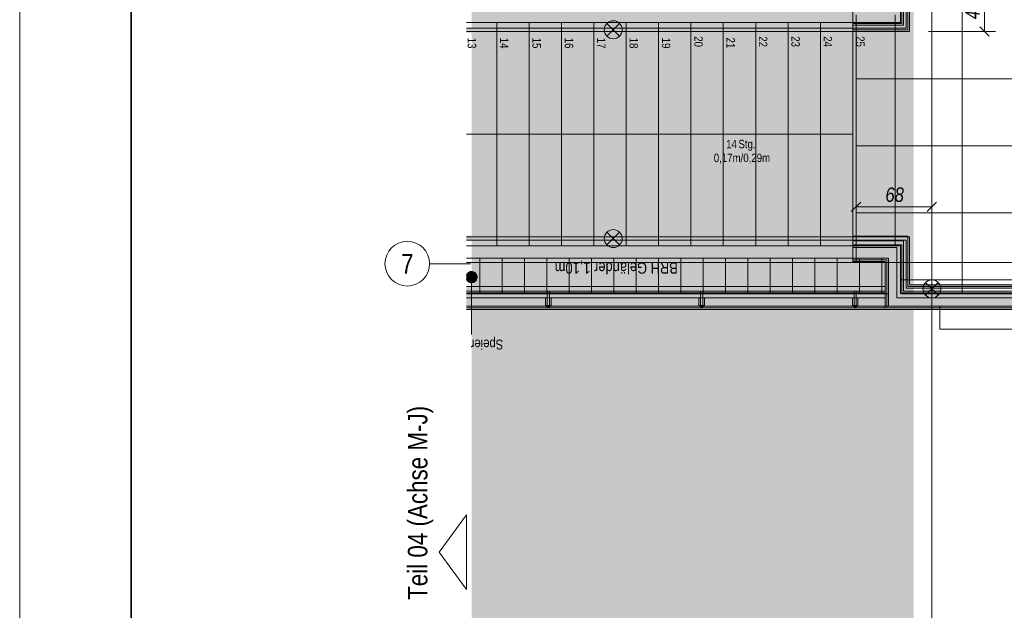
# Model space of a CAD drawing. Extents: x -620 to 300, y 62 to 1112.
# Tile 2 of 200: x -620 to -443, y 157 to 263. Entities that reach past the tile are written whole.
import ezdxf
from ezdxf.enums import TextEntityAlignment as Align
from ezdxf.lldxf.tags import DXFTag

# ---------------------------------------------------------------- set-up
doc = ezdxf.new("R2010")
doc.units = 0
doc.layers.get('0').update_dxf_attribs({"lineweight": 13})
for name, color, linetype, lineweight, true_color in [('00_ E_ST_Handlaufleuchte', 7, 'Continuous', 13, 0xb2b200), ('00_E_ST_Handlaufleuchte_Bem', 7, 'Continuous', 5, 0x7d7d00), ('00_E_ST_Handlaufleuchte_Kabel', 3, 'Continuous', 18, 0x00ff00), ('00_E_ST_Handlaufleuchte–Handlauf-Position', 7, 'Continuous', 5, 0x0000b2), ('30 -33 Aussenwände- 7 Fassade_ Elemente', 7, 'Continuous', 9, 0x00aacc), ('30 -34 Innenwände- 6 Elemente', 7, 'Continuous', 9, 0xff6633), ('30 -35 Decken- 2.2 Treppen Außen', 9, 'Continuous', 9, 0x808080), ('30 -36 Dächer- 3 Dachbeläge', 7, 'Continuous', 15, 0x9999ff), ('30 -36 Dächer- 4 Dachbekleidungen', 7, 'Continuous', 9, 0xccccff), ('60- 61 allgemeine Ausstattung- 4 Terrassen', 9, 'Continuous', 9, 0x808080), ('70 -72 Beschriftung- 1 Beschriftung allgemein', 7, 'Continuous', 9, 0xff6633), ('iwb_Layout Achsbezeichung', 1, 'Continuous', 13, 0xff0000), ('iwb_Layout BA_Markierung', 7, 'Continuous', 9, 0xbadcdc), ('iwb_Layout Text', 3, 'Continuous', 18, 0x00ff00)]:
    doc.layers.add(name, color=color, linetype=linetype, lineweight=lineweight, true_color=true_color)
for name, color, linetype, lineweight in [('40 -41 Abwasser_Wasser_Gas- 2 Wasser-1', 7, 'Continuous', 15), ('70 -71 Achsen- 1 Gebäudeachsen', 7, 'STRICHPUNKT2-A06CPVM0L0', 18), ('iwb_Plankopf Rahmen', 7, 'Continuous', 35)]:
    doc.layers.add(name, color=color, linetype=linetype, lineweight=lineweight)
doc.styles.get("Standard").update_dxf_attribs({"font": 'ARIALN.TTF'})
tags = doc.linetypes.add('grob-A06CPVLVL0', pattern=[14, 3, -8, 3]).pattern_tags.tags
tags[8:9] = [DXFTag(74, 4), DXFTag(75, 0), DXFTag(340, '0'), DXFTag(46, 0.0), DXFTag(50, 0.0), DXFTag(44, 0.0), DXFTag(45, 0.0)]
tags[6:7] = [DXFTag(74, 4), DXFTag(75, 0), DXFTag(340, '0'), DXFTag(46, 0.0), DXFTag(50, 0.0), DXFTag(44, 0.0), DXFTag(45, 0.0)]
tags[4:5] = [DXFTag(74, 4), DXFTag(75, 0), DXFTag(340, '0'), DXFTag(46, 0.0), DXFTag(50, 0.0), DXFTag(44, 0.0), DXFTag(45, 0.0)]
tags = doc.linetypes.add('STRICHPUNKT2', pattern=[12.7, 6.35, -3.175, 0, -3.175]).pattern_tags.tags
tags[10:11] = [DXFTag(74, 4), DXFTag(75, 0), DXFTag(340, '0'), DXFTag(46, 0.0), DXFTag(50, 0.0), DXFTag(44, 0.0), DXFTag(45, 0.0)]
tags[8:9] = [DXFTag(74, 4), DXFTag(75, 0), DXFTag(340, '0'), DXFTag(46, 0.0), DXFTag(50, 0.0), DXFTag(44, 0.0), DXFTag(45, 0.0)]
tags[6:7] = [DXFTag(74, 4), DXFTag(75, 0), DXFTag(340, '0'), DXFTag(46, 0.0), DXFTag(50, 0.0), DXFTag(44, 0.0), DXFTag(45, 0.0)]
tags[4:5] = [DXFTag(74, 4), DXFTag(75, 0), DXFTag(340, '0'), DXFTag(46, 0.0), DXFTag(50, 0.0), DXFTag(44, 0.0), DXFTag(45, 0.0)]
tags = doc.linetypes.add('STRICHPUNKT2-A06CPVM0L0', pattern=[12.7, 6.35, -3.175, 0, -3.175]).pattern_tags.tags
tags[10:11] = [DXFTag(74, 4), DXFTag(75, 0), DXFTag(340, '0'), DXFTag(46, 0.0), DXFTag(50, 0.0), DXFTag(44, 0.0), DXFTag(45, 0.0)]
tags[8:9] = [DXFTag(74, 4), DXFTag(75, 0), DXFTag(340, '0'), DXFTag(46, 0.0), DXFTag(50, 0.0), DXFTag(44, 0.0), DXFTag(45, 0.0)]
tags[6:7] = [DXFTag(74, 4), DXFTag(75, 0), DXFTag(340, '0'), DXFTag(46, 0.0), DXFTag(50, 0.0), DXFTag(44, 0.0), DXFTag(45, 0.0)]
tags[4:5] = [DXFTag(74, 4), DXFTag(75, 0), DXFTag(340, '0'), DXFTag(46, 0.0), DXFTag(50, 0.0), DXFTag(44, 0.0), DXFTag(45, 0.0)]

# ---------------------------------------------------------------- blocks, each defined once
blk = doc.blocks.new('Polygon-A06CPVLNL0')
at = {"color": 0, "linetype": 'ByBlock', "lineweight": -2, "ltscale": 0.13}
blk.add_solid([(-459.48, 86.61), (-538.63, 86.4), (-459.32, 1083.81), (-538.63, 1083.81)], dxfattribs=at)
blk = doc.blocks.new('Referenz-A06CPVM1L0')
at = {"layer": '30 -33 Aussenwände- 7 Fassade_ Elemente', "color": 0, "linetype": 'Continuous', "ltscale": 0.13}
for p, q in [((-470.36, 220.41), (-470.36, 264.81)), ((-463.98, 220.41), (-470.36, 220.41)), ((-463.98, 211.81), (-463.98, 220.41)), ((-463.98, 211.81), (-539.61, 211.81)), ((46.62, 211.81), (-463.98, 211.81)), ((-454.78, 211.81), (-292.58, 211.81)), ((-454.78, 207.67), (-454.78, 211.81)), ((-292.58, 207.67), (-454.78, 207.67))]:
    blk.add_line(p, q, dxfattribs=at)
at = {"layer": '30 -34 Innenwände- 6 Elemente', "color": 0, "linetype": 'Continuous', "ltscale": 0.13}
for p, q in [((-461.78, 262.61), (-461.78, 372.67)), ((-460.78, 372.67), (-460.78, 261.61)), ((-460.18, 261.01), (-460.18, 372.67)), ((-470.36, 264.81), (-470.36, 262.61)), ((-470.36, 262.61), (-461.78, 262.61)), ((-460.78, 261.61), (-470.36, 261.61)), ((-470.36, 261.61), (-470.36, 261.01)), ((-470.36, 261.01), (-460.18, 261.01)), ((-460.18, 224.21), (-470.36, 224.21)), ((-470.36, 224.21), (-470.36, 223.61)), ((-460.18, 215.61), (-460.18, 224.21)), ((-470.36, 223.61), (-460.78, 223.61)), ((-461.78, 222.61), (-470.36, 222.61)), ((-470.36, 222.61), (-470.36, 220.41)), ((-461.78, 214.01), (-461.78, 222.61)), ((-460.78, 223.61), (-460.78, 215.01)), ((-470.36, 220.41), (-463.98, 220.41)), ((-463.98, 220.41), (-463.98, 211.81)), ((42.82, 215.61), (-460.18, 215.61)), ((44.42, 214.01), (-461.78, 214.01)), ((-460.78, 215.01), (43.42, 215.01)), ((-463.98, 211.81), (46.62, 211.81))]:
    blk.add_line(p, q, dxfattribs=at)
at = {"layer": '30 -35 Decken- 2.2 Treppen Außen', "color": 0, "linetype": 'grob-A06CPVLVL0', "ltscale": 0.13}
for p, q in [((-470.36, 220.41), (-470.36, 264.81)), ((-470.36, 262.61), (-470.36, 264.81)), ((-539.61, 262.61), (-534.16, 262.61)), ((-539.61, 262.61), (-470.36, 262.61)), ((-534.16, 262.61), (-528.36, 262.61)), ((-534.16, 222.61), (-534.16, 262.61)), ((-528.36, 262.61), (-522.56, 262.61)), ((-528.36, 222.61), (-528.36, 262.61)), ((-522.56, 262.61), (-516.76, 262.61)), ((-522.56, 222.61), (-522.56, 262.61)), ((-516.76, 262.61), (-510.96, 262.61)), ((-516.76, 222.61), (-516.76, 262.61)), ((-510.96, 262.61), (-505.16, 262.61)), ((-510.96, 222.61), (-510.96, 262.61)), ((-505.16, 262.61), (-499.36, 262.61)), ((-505.16, 222.61), (-505.16, 262.61)), ((-499.36, 262.61), (-493.56, 262.61)), ((-499.36, 222.61), (-499.36, 262.61)), ((-493.56, 262.61), (-487.76, 262.61)), ((-493.56, 222.61), (-493.56, 262.61)), ((-487.76, 262.61), (-481.96, 262.61)), ((-487.76, 222.61), (-487.76, 262.61)), ((-481.96, 262.61), (-476.16, 262.61)), ((-481.96, 222.61), (-481.96, 262.61)), ((-476.16, 262.61), (-470.36, 262.61)), ((-476.16, 222.61), (-476.16, 262.61)), ((-539.61, 242.61), (-470.36, 242.61)), ((-539.61, 222.61), (-534.16, 222.61)), ((-470.36, 222.61), (-539.61, 222.61)), ((-534.16, 222.61), (-528.36, 222.61)), ((-528.36, 222.61), (-522.56, 222.61)), ((-522.56, 222.61), (-516.76, 222.61)), ((-516.76, 222.61), (-510.96, 222.61)), ((-510.96, 222.61), (-505.16, 222.61)), ((-505.16, 222.61), (-499.36, 222.61)), ((-499.36, 222.61), (-493.56, 222.61)), ((-493.56, 222.61), (-487.76, 222.61)), ((-487.76, 222.61), (-481.96, 222.61)), ((-481.96, 222.61), (-476.16, 222.61)), ((-476.16, 222.61), (-470.36, 222.61)), ((-470.36, 220.41), (-470.36, 222.61)), ((-539.61, 220.41), (-470.36, 220.41))]:
    blk.add_line(p, q, dxfattribs=at)
at = {"layer": '30 -35 Decken- 2.2 Treppen Außen', "color": 0, "linetype": 'Continuous', "ltscale": 0.13}
for p, q in [((-470.36, 264.81), (-470.36, 262.61)), ((-470.36, 220.41), (-470.36, 264.81)), ((-470.36, 262.61), (-470.36, 264.81)), ((-470.36, 262.61), (-539.61, 262.61)), ((-539.61, 262.61), (-534.16, 262.61)), ((-539.61, 262.61), (-470.36, 262.61)), ((-539.61, 261.61), (-470.36, 261.61)), ((-470.36, 261.61), (-539.61, 261.61)), ((-534.16, 262.61), (-528.36, 262.61)), ((-534.16, 222.61), (-534.16, 262.61)), ((-528.36, 262.61), (-522.56, 262.61)), ((-528.36, 222.61), (-528.36, 262.61)), ((-522.56, 262.61), (-516.76, 262.61)), ((-522.56, 222.61), (-522.56, 262.61)), ((-516.76, 262.61), (-510.96, 262.61)), ((-516.76, 222.61), (-516.76, 262.61)), ((-510.96, 262.61), (-505.16, 262.61)), ((-510.96, 222.61), (-510.96, 262.61)), ((-505.16, 262.61), (-499.36, 262.61)), ((-505.16, 222.61), (-505.16, 262.61)), ((-499.36, 262.61), (-493.56, 262.61)), ((-499.36, 222.61), (-499.36, 262.61)), ((-493.56, 262.61), (-487.76, 262.61)), ((-493.56, 222.61), (-493.56, 262.61)), ((-487.76, 262.61), (-481.96, 262.61)), ((-487.76, 222.61), (-487.76, 262.61)), ((-481.96, 262.61), (-476.16, 262.61)), ((-481.96, 222.61), (-481.96, 262.61)), ((-476.16, 262.61), (-470.36, 262.61)), ((-476.16, 222.61), (-476.16, 262.61)), ((-470.36, 261.61), (-470.36, 261.01)), ((-470.36, 261.01), (-470.36, 261.61)), ((-470.36, 261.01), (-539.61, 261.01)), ((-539.61, 261.01), (-470.36, 261.01)), ((-539.61, 242.61), (-470.36, 242.61)), ((-470.36, 224.21), (-539.61, 224.21)), ((-539.61, 224.21), (-470.36, 224.21)), ((-470.36, 223.61), (-470.36, 224.21)), ((-470.36, 224.21), (-470.36, 223.61)), ((-539.61, 223.61), (-470.36, 223.61)), ((-470.36, 223.61), (-539.61, 223.61)), ((-470.36, 222.61), (-539.61, 222.61)), ((-539.61, 222.61), (-534.16, 222.61)), ((-470.36, 222.61), (-539.61, 222.61)), ((-534.16, 222.61), (-528.36, 222.61)), ((-528.36, 222.61), (-522.56, 222.61)), ((-522.56, 222.61), (-516.76, 222.61)), ((-516.76, 222.61), (-510.96, 222.61)), ((-510.96, 222.61), (-505.16, 222.61)), ((-505.16, 222.61), (-499.36, 222.61)), ((-499.36, 222.61), (-493.56, 222.61)), ((-493.56, 222.61), (-487.76, 222.61)), ((-487.76, 222.61), (-481.96, 222.61)), ((-481.96, 222.61), (-476.16, 222.61)), ((-476.16, 222.61), (-470.36, 222.61)), ((-470.36, 220.41), (-470.36, 222.61)), ((-470.36, 220.41), (-470.36, 222.61)), ((-539.61, 220.41), (-470.36, 220.41)), ((-539.61, 220.41), (-470.36, 220.41))]:
    blk.add_line(p, q, dxfattribs=at)
at = {"layer": '30 -35 Decken- 2.2 Treppen Außen', "color": 0, "linetype": 'Continuous', "lineweight": 5, "ltscale": 0.13}
for p, q in [((-470.42, 242.63), (-470.36, 242.61)), ((-470.42, 242.6), (-470.42, 242.63)), ((-470.36, 242.61), (-470.42, 242.6))]:
    blk.add_line(p, q, dxfattribs=at)
at = {"layer": '30 -36 Dächer- 3 Dachbeläge', "color": 0, "linetype": 'Continuous', "ltscale": 0.15}
for p, q in [((-461.58, 262.41), (-461.58, 376.21)), ((-470.36, 265.41), (-470.36, 262.41)), ((-470.36, 262.41), (-461.58, 262.41)), ((-461.58, 222.81), (-470.36, 222.81)), ((-470.36, 222.81), (-470.36, 219.81)), ((-461.58, 214.21), (-461.58, 222.81)), ((-470.36, 219.81), (-464.58, 219.81)), ((-464.58, 219.81), (-464.58, 211.21)), ((-539.61, 214.21), (-464.58, 214.21)), ((-464.58, 214.21), (-464.58, 211.21)), ((44.22, 214.21), (-461.58, 214.21)), ((-464.58, 211.21), (-539.61, 211.21)), ((-464.58, 211.21), (47.22, 211.21))]:
    blk.add_line(p, q, dxfattribs=at)
at = {"layer": '30 -36 Dächer- 3 Dachbeläge', "color": 0, "lineweight": 9}
for p, q in [((-524.73, 211.91), (-525.13, 211.91)), ((-525.13, 211.91), (-525.13, 211.51)), ((-524.73, 211.51), (-524.73, 211.91)), ((-497.23, 211.91), (-497.63, 211.91)), ((-497.63, 211.91), (-497.63, 211.51)), ((-497.23, 211.51), (-497.23, 211.91)), ((-469.73, 211.91), (-470.13, 211.91)), ((-470.13, 211.91), (-470.13, 211.51)), ((-469.73, 211.51), (-469.73, 211.91))]:
    blk.add_line(p, q, dxfattribs=at)
at = {"layer": '30 -36 Dächer- 3 Dachbeläge', "color": 0, "lineweight": 0}
for points in [[(-464.58, 265.41), (-464.58, 376.21), (-461.58, 262.41)], [(-461.58, 262.41), (-464.58, 376.21), (-461.58, 376.21)], [(-470.36, 262.41), (-470.36, 265.41), (-464.58, 262.41)], [(-464.58, 262.41), (-470.36, 265.41), (-464.58, 265.41)], [(-464.58, 262.41), (-464.58, 265.41), (-461.58, 262.41)], [(-470.36, 219.81), (-470.36, 222.81), (-464.58, 219.81)], [(-464.58, 219.81), (-470.36, 222.81), (-464.58, 222.81)], [(-464.58, 219.81), (-464.58, 222.81), (-461.58, 211.21)], [(-461.58, 214.21), (-464.58, 222.81), (-461.58, 222.81)], [(-461.58, 211.21), (-464.58, 222.81), (-461.58, 214.21)], [(-464.58, 211.21), (-464.58, 219.81), (-461.58, 211.21)], [(-464.58, 211.21), (-539.61, 211.73), (-539.61, 214.21)], [(-464.58, 211.21), (-539.61, 214.21), (-464.58, 214.21)], [(-461.58, 211.21), (-461.58, 214.21), (44.22, 211.21)], [(44.22, 211.21), (-461.58, 214.21), (44.22, 214.21)], [(-539.61, 211.73), (-464.58, 211.21), (-539.61, 211.21)], [(-525.13, 211.91), (-524.73, 211.91), (-525.13, 211.51)], [(-525.13, 211.51), (-524.73, 211.91), (-524.73, 211.51)], [(-497.63, 211.91), (-497.23, 211.91), (-497.63, 211.51)], [(-497.63, 211.51), (-497.23, 211.91), (-497.23, 211.51)], [(-470.13, 211.91), (-469.73, 211.91), (-470.13, 211.51)], [(-470.13, 211.51), (-469.73, 211.91), (-469.73, 211.51)]]:
    blk.add_solid(points, dxfattribs=at)
at = {"layer": '30 -36 Dächer- 4 Dachbekleidungen', "color": 0, "linetype": 'Continuous', "ltscale": 0.13}
for p, q in [((-461.28, 376.21), (-461.28, 262.11)), ((-460.48, 261.31), (-460.48, 376.21)), ((-461.28, 262.11), (-470.36, 262.11)), ((-470.36, 262.11), (-470.36, 261.31)), ((-470.36, 261.31), (-460.48, 261.31)), ((-460.48, 224.32), (-470.36, 224.32)), ((-470.36, 224.32), (-470.36, 223.52)), ((-460.48, 215.31), (-460.48, 224.32)), ((-470.36, 223.52), (-461.28, 223.52)), ((-463.98, 222.32), (-470.36, 222.32)), ((-470.36, 222.32), (-470.36, 220.11)), ((-463.98, 222.31), (-463.98, 222.32)), ((-461.28, 223.52), (-461.28, 214.51)), ((-462.48, 222.31), (-463.98, 222.31)), ((-462.48, 213.31), (-462.48, 222.31)), ((-470.36, 220.11), (-464.28, 220.11)), ((-464.28, 220.11), (-464.28, 211.51)), ((-464.58, 215.31), (-539.61, 215.31)), ((-464.58, 214.51), (-464.58, 215.31)), ((43.12, 215.31), (-460.48, 215.31)), ((-539.61, 214.51), (-464.58, 214.51)), ((-524.73, 214.51), (-525.13, 214.51)), ((-525.13, 214.51), (-525.13, 213.31)), ((-524.73, 213.31), (-524.73, 214.51)), ((-497.23, 214.51), (-497.63, 214.51)), ((-497.63, 214.51), (-497.63, 213.31)), ((-497.23, 213.31), (-497.23, 214.51)), ((-469.73, 214.51), (-470.13, 214.51)), ((-470.13, 214.51), (-470.13, 213.31)), ((-469.73, 213.31), (-469.73, 214.51)), ((-461.28, 214.51), (43.92, 214.51)), ((-464.58, 213.31), (-539.61, 213.31)), ((-525.43, 213.31), (-525.43, 211.91)), ((-525.43, 211.91), (-525.13, 211.91)), ((-525.13, 211.91), (-525.13, 213.31)), ((-524.73, 211.91), (-525.13, 211.91)), ((-524.73, 213.31), (-524.73, 211.91)), ((-524.43, 211.91), (-524.73, 211.91)), ((-524.43, 213.31), (-524.43, 211.91)), ((-497.93, 213.31), (-497.93, 211.91)), ((-497.93, 211.91), (-497.63, 211.91)), ((-497.63, 211.91), (-497.63, 213.31)), ((-497.23, 211.91), (-497.63, 211.91)), ((-497.23, 213.31), (-497.23, 211.91)), ((-496.93, 211.91), (-497.23, 211.91)), ((-496.93, 213.31), (-496.93, 211.91)), ((-470.43, 213.31), (-470.43, 211.91)), ((-470.43, 211.91), (-470.13, 211.91)), ((-470.13, 211.91), (-470.13, 213.31)), ((-469.73, 211.91), (-470.13, 211.91)), ((-469.73, 213.31), (-469.73, 211.91)), ((-469.43, 211.91), (-469.73, 211.91)), ((-469.43, 213.31), (-469.43, 211.91)), ((-464.58, 211.51), (-464.58, 213.31)), ((45.12, 213.31), (-462.48, 213.31)), ((-539.61, 211.51), (-464.58, 211.51)), ((-464.28, 211.51), (46.92, 211.51))]:
    blk.add_line(p, q, dxfattribs=at)
at = {"layer": '30 -36 Dächer- 4 Dachbekleidungen', "color": 7, "linetype": 'Continuous', "ltscale": 0.13, "true_color": 0xffffff}
for points in [[(-539.61, 214.51), (-464.58, 214.51), (-464.58, 215.31)], [(-539.61, 214.51), (-464.58, 215.31), (-539.61, 215.18)], [(-539.61, 215.18), (-464.58, 215.31), (-539.61, 215.31)], [(-464.58, 211.51), (-464.58, 213.31), (-539.61, 213)], [(-464.58, 213.31), (-539.61, 213), (-539.61, 213.31)], [(-464.58, 211.51), (-539.61, 213), (-539.61, 211.51)]]:
    blk.add_solid(points, dxfattribs=at)
at = {"layer": '40 -41 Abwasser_Wasser_Gas- 2 Wasser-1', "color": 0, "linetype": 'Continuous', "ltscale": 0.15}
for p, q in [((-539.61, 217.38), (-539.59, 217.43)), ((-539.59, 217.43), (-539.54, 217.51)), ((-539.54, 217.51), (-539.49, 217.6)), ((-539.49, 217.6), (-539.43, 217.67)), ((-539.43, 217.67), (-539.36, 217.74)), ((-539.36, 217.74), (-539.29, 217.81)), ((-539.29, 217.81), (-539.2, 217.86)), ((-539.2, 217.86), (-539.12, 217.91)), ((-539.12, 217.91), (-539.03, 217.95)), ((-539.03, 217.95), (-538.94, 217.98)), ((-538.94, 217.98), (-538.84, 218)), ((-538.84, 218), (-538.74, 218.01)), ((-538.74, 218.01), (-538.64, 218.01)), ((-538.64, 218.01), (-538.55, 218.01)), ((-538.55, 218.01), (-538.45, 217.99)), ((-538.45, 217.99), (-538.35, 217.96)), ((-538.35, 217.96), (-538.26, 217.92)), ((-538.26, 217.92), (-538.18, 217.88)), ((-538.18, 217.88), (-538.09, 217.83)), ((-538.09, 217.83), (-538.02, 217.77)), ((-538.02, 217.77), (-537.95, 217.7)), ((-537.95, 217.7), (-537.88, 217.62)), ((-537.88, 217.62), (-537.83, 217.54)), ((-537.83, 217.54), (-537.78, 217.46)), ((-537.78, 217.46), (-537.74, 217.37)), ((-537.74, 217.37), (-537.71, 217.27)), ((-537.71, 217.27), (-537.69, 217.18)), ((-537.69, 217.18), (-537.68, 217.08)), ((-537.68, 217.08), (-537.68, 216.98)), ((-539.57, 216.57), (-539.61, 216.65)), ((-539.53, 216.49), (-539.57, 216.57)), ((-539.47, 216.4), (-539.53, 216.49)), ((-539.41, 216.33), (-539.47, 216.4)), ((-539.34, 216.26), (-539.41, 216.33)), ((-539.26, 216.2), (-539.34, 216.26)), ((-539.18, 216.15), (-539.26, 216.2)), ((-539.09, 216.1), (-539.18, 216.15)), ((-539, 216.07), (-539.09, 216.1)), ((-538.9, 216.04), (-539, 216.07)), ((-538.81, 216.02), (-538.9, 216.04)), ((-538.71, 216.01), (-538.81, 216.02)), ((-538.61, 216.02), (-538.71, 216.01)), ((-538.51, 216.03), (-538.61, 216.02)), ((-538.42, 216.05), (-538.51, 216.03)), ((-538.32, 216.08), (-538.42, 216.05)), ((-538.23, 216.12), (-538.32, 216.08)), ((-538.15, 216.16), (-538.23, 216.12)), ((-538.07, 216.22), (-538.15, 216.16)), ((-537.99, 216.28), (-538.07, 216.22)), ((-537.92, 216.35), (-537.99, 216.28)), ((-537.86, 216.43), (-537.92, 216.35)), ((-537.81, 216.51), (-537.86, 216.43)), ((-537.77, 216.6), (-537.81, 216.51)), ((-537.73, 216.69), (-537.77, 216.6)), ((-537.7, 216.79), (-537.73, 216.69)), ((-537.68, 216.88), (-537.7, 216.79)), ((-537.68, 216.98), (-537.68, 216.88))]:
    blk.add_line(p, q, dxfattribs=at)
at = {"layer": '40 -41 Abwasser_Wasser_Gas- 2 Wasser-1', "color": 7, "linetype": 'Continuous', "ltscale": 0.15, "true_color": 0xffffff}
for points in [[(-539.54, 217.51), (-539.57, 216.57), (-539.61, 216.65)], [(-539.54, 217.51), (-539.61, 216.65), (-539.61, 216.73)], [(-539.54, 217.51), (-539.61, 216.73), (-539.61, 217.03)], [(-539.54, 217.51), (-539.61, 217.03), (-539.61, 217.16)], [(-539.54, 217.51), (-539.61, 217.16), (-539.61, 217.24)], [(-539.54, 217.51), (-539.61, 217.24), (-539.61, 217.29)], [(-539.54, 217.51), (-539.61, 217.29), (-539.61, 217.32)], [(-539.54, 217.51), (-539.61, 217.32), (-539.61, 217.35)], [(-539.54, 217.51), (-539.61, 217.35), (-539.61, 217.37)], [(-539.54, 217.51), (-539.61, 217.37), (-539.61, 217.38)], [(-539.54, 217.51), (-539.61, 217.38), (-539.59, 217.43)], [(-539.54, 217.51), (-539.53, 216.49), (-539.57, 216.57)], [(-539.54, 217.51), (-538.84, 218), (-538.74, 218.01)], [(-539.54, 217.51), (-538.74, 218.01), (-538.64, 218.01)], [(-539.54, 217.51), (-538.64, 218.01), (-538.55, 218.01)], [(-539.54, 217.51), (-538.55, 218.01), (-538.45, 217.99)], [(-539.54, 217.51), (-538.94, 217.98), (-538.84, 218)], [(-539.54, 217.51), (-538.45, 217.99), (-538.35, 217.96)], [(-539.54, 217.51), (-539.03, 217.95), (-538.94, 217.98)], [(-539.54, 217.51), (-538.35, 217.96), (-538.26, 217.92)], [(-539.54, 217.51), (-539.12, 217.91), (-539.03, 217.95)], [(-539.54, 217.51), (-538.26, 217.92), (-538.18, 217.88)], [(-539.54, 217.51), (-539.2, 217.86), (-539.12, 217.91)], [(-539.54, 217.51), (-538.18, 217.88), (-538.09, 217.83)], [(-539.54, 217.51), (-539.29, 217.81), (-539.2, 217.86)], [(-539.54, 217.51), (-538.09, 217.83), (-538.02, 217.77)], [(-539.54, 217.51), (-539.36, 217.74), (-539.29, 217.81)], [(-539.54, 217.51), (-538.02, 217.77), (-537.95, 217.7)], [(-539.54, 217.51), (-539.43, 217.67), (-539.36, 217.74)], [(-539.54, 217.51), (-537.95, 217.7), (-537.88, 217.62)], [(-539.54, 217.51), (-539.49, 217.6), (-539.43, 217.67)], [(-539.54, 217.51), (-537.88, 217.62), (-537.83, 217.54)], [(-539.54, 217.51), (-537.83, 217.54), (-537.78, 217.46)], [(-539.54, 217.51), (-537.78, 217.46), (-537.74, 217.37)], [(-539.54, 217.51), (-537.74, 217.37), (-537.71, 217.27)], [(-539.54, 217.51), (-537.71, 217.27), (-537.69, 217.18)], [(-539.54, 217.51), (-537.69, 217.18), (-537.68, 217.08)], [(-539.54, 217.51), (-537.68, 217.08), (-537.68, 216.98)], [(-539.54, 217.51), (-537.68, 216.98), (-537.68, 216.88)], [(-539.54, 217.51), (-537.68, 216.88), (-537.7, 216.79)], [(-539.54, 217.51), (-537.7, 216.79), (-537.73, 216.69)], [(-539.54, 217.51), (-537.73, 216.69), (-537.77, 216.6)], [(-539.54, 217.51), (-537.77, 216.6), (-537.81, 216.51)], [(-539.54, 217.51), (-537.81, 216.51), (-537.86, 216.43)], [(-539.54, 217.51), (-537.86, 216.43), (-537.92, 216.35)], [(-539.54, 217.51), (-537.92, 216.35), (-537.99, 216.28)], [(-539.54, 217.51), (-537.99, 216.28), (-538.07, 216.22)], [(-539.54, 217.51), (-538.07, 216.22), (-538.15, 216.16)], [(-539.54, 217.51), (-538.15, 216.16), (-538.23, 216.12)], [(-539.54, 217.51), (-538.23, 216.12), (-538.32, 216.08)], [(-539.54, 217.51), (-538.32, 216.08), (-538.42, 216.05)], [(-539.54, 217.51), (-538.42, 216.05), (-538.51, 216.03)], [(-539.54, 217.51), (-538.51, 216.03), (-538.61, 216.02)], [(-539.54, 217.51), (-538.61, 216.02), (-538.71, 216.01)], [(-539.54, 217.51), (-538.71, 216.01), (-538.81, 216.02)], [(-539.54, 217.51), (-538.81, 216.02), (-538.9, 216.04)], [(-539.54, 217.51), (-538.9, 216.04), (-539, 216.07)], [(-539.54, 217.51), (-539, 216.07), (-539.09, 216.1)], [(-539.54, 217.51), (-539.09, 216.1), (-539.18, 216.15)], [(-539.54, 217.51), (-539.18, 216.15), (-539.26, 216.2)], [(-539.54, 217.51), (-539.26, 216.2), (-539.34, 216.26)], [(-539.54, 217.51), (-539.34, 216.26), (-539.41, 216.33)], [(-539.54, 217.51), (-539.41, 216.33), (-539.47, 216.4)], [(-539.54, 217.51), (-539.47, 216.4), (-539.53, 216.49)]]:
    blk.add_solid(points, dxfattribs=at)
at = {"layer": '60- 61 allgemeine Ausstattung- 4 Terrassen', "color": 0}
for p, q in [((-450.76, 214.01), (-450.76, 376.81)), ((-469.78, 264.01), (-469.78, 222.61)), ((-462.76, 222.61), (-462.76, 264.01)), ((-469.78, 252.55), (44.42, 252.55)), ((-469.78, 240.55), (44.42, 240.55)), ((-469.78, 228.55), (44.42, 228.55)), ((-469.78, 222.61), (-461.78, 222.61)), ((-461.78, 222.61), (-461.78, 214.01)), ((-539.61, 220.41), (-463.98, 220.41)), ((-537.18, 214.01), (-537.18, 220.41)), ((-533.18, 214.01), (-533.18, 220.41)), ((-529.18, 214.01), (-529.18, 220.41)), ((-525.18, 214.01), (-525.18, 220.41)), ((-521.18, 214.01), (-521.18, 220.41)), ((-517.18, 214.01), (-517.18, 220.41)), ((-513.18, 214.01), (-513.18, 220.41)), ((-509.18, 214.01), (-509.18, 220.41)), ((-505.18, 214.01), (-505.18, 220.41)), ((-501.18, 214.01), (-501.18, 220.41)), ((-497.18, 214.01), (-497.18, 220.41)), ((-493.18, 214.01), (-493.18, 220.41)), ((-489.18, 214.01), (-489.18, 220.41)), ((-485.18, 214.01), (-485.18, 220.41)), ((-481.18, 214.01), (-481.18, 220.41)), ((-477.18, 214.01), (-477.18, 220.41)), ((-473.18, 214.01), (-473.18, 220.41)), ((-469.18, 214.01), (-469.18, 220.41)), ((-465.18, 214.01), (-465.18, 220.41)), ((-463.98, 220.41), (-463.98, 214.01)), ((-461.78, 216.55), (44.42, 216.55)), ((-463.98, 214.01), (-539.61, 214.01)), ((-461.78, 214.01), (44.42, 214.01))]:
    blk.add_line(p, q, dxfattribs=at)
at = {"layer": '60- 61 allgemeine Ausstattung- 4 Terrassen', "color": 0, "linetype": 'Continuous', "lineweight": 18, "ltscale": 0.18}
blk.add_line((-463.98, 211.81), (-539.61, 211.81), dxfattribs=at)
at = {"layer": '70 -71 Achsen- 1 Gebäudeachsen', "color": 0, "linetype": 'STRICHPUNKT2-A06CPVM0L0', "ltscale": 0.18}
for p, q in [((-456.18, 1084.55), (-456.18, 85.11)), ((-539.61, 219.61), (75.88, 219.61))]:
    blk.add_line(p, q, dxfattribs=at)
at = {"layer": '70 -72 Beschriftung- 1 Beschriftung allgemein', "color": 0, "linetype": 'Continuous', "ltscale": 0.13}
blk.add_line((-538.68, 217.01), (-538.68, 206.72), dxfattribs=at)
at = {"layer": '70 -72 Beschriftung- 1 Beschriftung allgemein', "color": 0, "linetype": 'Continuous', "lineweight": 5, "ltscale": 0.13}
for p, q in [((-538.68, 206.72), (-538.69, 206.78)), ((-538.69, 206.78), (-538.66, 206.78)), ((-538.66, 206.78), (-538.68, 206.72))]:
    blk.add_line(p, q, dxfattribs=at)
at = {"layer": '70 -72 Beschriftung- 1 Beschriftung allgemein', "color": 0, "lineweight": 0}
for points in [[(-538.68, 206.78), (-538.68, 206.72), (-538.69, 206.78)], [(-538.68, 206.78), (-538.66, 206.78), (-538.68, 206.72)]]:
    blk.add_solid(points, dxfattribs=at)
at = {"layer": '30 -35 Decken- 2.2 Treppen Außen', "color": 0, "linetype": 'ByBlock', "ltscale": 0.13, "char_height": 1.5103, "attachment_point": 1}
for s, insert, rotation in [('{\\fArial Narrow;13}', (-537.85, 259.89), 270.001), ('{\\fArial Narrow;13}', (-537.85, 259.89), 270.001), ('{\\fArial Narrow;14}', (-532.08, 259.89), 270.001), ('{\\fArial Narrow;14}', (-532.08, 259.89), 270.001), ('{\\fArial Narrow;15}', (-526.25, 259.9), 270.001), ('{\\fArial Narrow;15}', (-526.25, 259.9), 270.001), ('{\\fArial Narrow;16}', (-520.45, 259.89), 270.001), ('{\\fArial Narrow;16}', (-520.45, 259.89), 270.001), ('{\\fArial Narrow;17}', (-514.68, 259.89), 270.001), ('{\\fArial Narrow;17}', (-514.68, 259.89), 270.001), ('{\\fArial Narrow;18}', (-508.85, 259.89), 270.001), ('{\\fArial Narrow;18}', (-508.85, 259.89), 270.001), ('{\\fArial Narrow;19}', (-503.05, 259.89), 270.001), ('{\\fArial Narrow;19}', (-503.05, 259.89), 270.001), ('{\\fArial Narrow;20}', (-497.25, 260.16), 270.001), ('{\\fArial Narrow;20}', (-497.25, 260.16), 270.001), ('{\\fArial Narrow;21}', (-491.48, 259.92), 270.001), ('{\\fArial Narrow;21}', (-491.48, 259.92), 270.001), ('{\\fArial Narrow;22}', (-485.68, 260.15), 270.001), ('{\\fArial Narrow;22}', (-485.68, 260.15), 270.001), ('{\\fArial Narrow;23}', (-479.85, 260.16), 270.001), ('{\\fArial Narrow;23}', (-479.85, 260.16), 270.001), ('{\\fArial Narrow;24}', (-474.08, 260.16), 270.001), ('{\\fArial Narrow;24}', (-474.08, 260.16), 270.001), ('{\\fArial Narrow;25}', (-468.25, 260.17), 270.001), ('{\\fArial Narrow;25}', (-468.25, 260.17), 270.001), ('{\\fArial Narrow;14}', (-493.05, 241.6), 0.001), ('{\\fArial Narrow;14}', (-493.05, 241.6), 0.001), ('{\\fArial Narrow;Stg.}', (-490.85, 241.6), 0.001), ('{\\fArial Narrow;Stg.}', (-490.85, 241.6), 0.001), ('{\\fArial Narrow;0,17m/0,29m}', (-495.27, 239.13), 0.001), ('{\\fArial Narrow;0,17m/0,29m}', (-495.27, 239.13), 0.001)]:
    blk.add_mtext(s, dxfattribs=dict(at, insert=insert, rotation=rotation))
at = {"layer": '70 -72 Beschriftung- 1 Beschriftung allgemein', "color": 0, "linetype": 'Continuous', "ltscale": 0.13, "attachment_point": 1, "rotation": 180}
for s, insert, char_height in [('{\\fArial Narrow;BRH Geländer 1,10m}', (-501.72, 217.63), 2.0138), ('{\\fArial Narrow;Speier}', (-532.99, 204.06), 1.7621)]:
    blk.add_mtext(s, dxfattribs=dict(at, insert=insert, char_height=char_height))
blk = doc.blocks.new('Polygon-A06CPVN3L0')
at = {"color": 0, "linetype": 'ByBlock', "lineweight": -2, "ltscale": 0.13}
blk.add_solid([(-460.78, 215.01), (-460.78, 215.81), (43.42, 215.01), (43.42, 215.81)], dxfattribs=at)
blk = doc.blocks.new('Maß-A06CPVNJL0')
at = {"color": 0, "linetype": 'ByBlock', "lineweight": -2, "ltscale": 0.13}
for p, q in [((-469.78, 231.61), (-469.78, 219.61)), ((-456.18, 231.61), (-456.18, 219.61)), ((-468.93, 230.46), (-470.62, 228.77)), ((-469.78, 229.61), (-456.18, 229.61)), ((-455.33, 230.46), (-457.02, 228.77))]:
    blk.add_line(p, q, dxfattribs=at)
at = {"color": 0, "linetype": 'ByBlock', "lineweight": -2, "ltscale": 0.13, "insert": (-464.51, 233.08), "char_height": 2.6, "attachment_point": 1}
blk.add_mtext('{\\fArial Narrow|b0|i1;68}', dxfattribs=at)
blk = doc.blocks.new('Blockreferenz-A06CPVNTL0')
at = {"lineweight": -2}
for points in [[(-457.31, 216.05), (-456.18, 214.91), (-457.31, 213.78), (-457.57, 214.11), (-457.73, 214.5), (-457.78, 214.91), (-457.73, 215.33), (-457.57, 215.72)], [(-456.18, 214.91), (-455.04, 216.05), (-454.78, 215.72), (-454.62, 215.33), (-454.57, 214.91), (-454.62, 214.5), (-454.78, 214.11), (-455.04, 213.78)]]:
    blk.add_hatch(color=0, dxfattribs=at).paths.add_polyline_path(points)
at = {"color": 0, "lineweight": -2}
for p, q in [((-457.31, 213.78), (-455.04, 216.05)), ((-457.31, 216.05), (-455.04, 213.78))]:
    blk.add_line(p, q, dxfattribs=at)
blk.add_circle((-456.18, 214.91), 1.61, dxfattribs=at)
blk = doc.blocks.new('Polygon-A06CPVO5L0')
at = {"color": 0, "linetype": 'ByBlock', "lineweight": -2, "ltscale": 0.13}
for points in [[(-460.78, 261.61), (-460.78, 372.67), (-459.98, 372.67)], [(-460.78, 261.61), (-459.98, 372.67), (-459.98, 260.81)], [(-460.78, 261.61), (-459.98, 260.81), (-539.61, 260.81)], [(-460.78, 261.61), (-539.61, 260.81), (-539.61, 261.25)], [(-460.78, 261.61), (-539.61, 261.25), (-539.61, 261.61)]]:
    blk.add_solid(points, dxfattribs=at)
blk = doc.blocks.new('Blockreferenz-A06CPVO7L0')
at = {"lineweight": -2}
for points in [[(-514.42, 262.45), (-513.29, 261.31), (-514.42, 260.18), (-514.68, 260.51), (-514.84, 260.9), (-514.89, 261.31), (-514.84, 261.73), (-514.68, 262.12)], [(-513.29, 261.31), (-512.15, 262.45), (-511.89, 262.12), (-511.73, 261.73), (-511.68, 261.31), (-511.73, 260.9), (-511.89, 260.51), (-512.15, 260.18)]]:
    blk.add_hatch(color=0, dxfattribs=at).paths.add_polyline_path(points)
at = {"color": 0, "lineweight": -2}
for p, q in [((-514.42, 260.18), (-512.15, 262.45)), ((-514.42, 262.45), (-512.15, 260.18))]:
    blk.add_line(p, q, dxfattribs=at)
blk.add_circle((-513.29, 261.31), 1.61, dxfattribs=at)
blk = doc.blocks.new('Maß-A06CPVOBL0')
at = {"color": 0, "linetype": 'ByBlock', "lineweight": -2, "ltscale": 0.13}
for p, q in [((-445.93, 269.07), (-447.62, 270.76)), ((-444.78, 269.91), (-456.78, 269.91)), ((-446.78, 261.01), (-446.78, 269.91)), ((-445.93, 260.17), (-447.62, 261.86)), ((-444.78, 261.01), (-456.78, 261.01))]:
    blk.add_line(p, q, dxfattribs=at)
at = {"color": 0, "linetype": 'ByBlock', "lineweight": -2, "ltscale": 0.13, "attachment_point": 1, "rotation": 90}
for s, insert, char_height in [('{\\fArial Narrow|b0|i1;5}', (-450.76, 266.72), 1.82), ('{\\fArial Narrow|b0|i1;44}', (-450.24, 263.22), 2.6)]:
    blk.add_mtext(s, dxfattribs=dict(at, insert=insert, char_height=char_height))
blk = doc.blocks.new('Polygon-A06CPVOJL0')
at = {"color": 0, "linetype": 'ByBlock', "lineweight": -2, "ltscale": 0.13}
for points in [[(-539.61, 224.41), (-459.98, 224.41), (-459.98, 223.61)], [(-539.61, 224.41), (-459.98, 223.61), (-539.61, 223.98)], [(-539.61, 223.98), (-459.98, 223.61), (-539.61, 223.61)]]:
    blk.add_solid(points, dxfattribs=at)
blk = doc.blocks.new('Polygon-A06CPVOVL0')
at = {"color": 0, "linetype": 'ByBlock', "lineweight": -2, "ltscale": 0.13}
blk.add_solid([(-460.78, 215.81), (-460.78, 224.41), (-459.98, 215.81), (-459.98, 224.41)], dxfattribs=at)
blk = doc.blocks.new('Polygon-A06CPVP3L0')
at = {"color": 0, "linetype": 'ByBlock', "lineweight": -2, "ltscale": 0.13}
for points in [[(-539.61, 215.31), (-464.58, 215.31), (-539.61, 215.18)], [(-539.61, 215.18), (-464.58, 215.31), (-464.58, 214.51)], [(-539.61, 215.18), (-464.58, 214.51), (-539.61, 214.51)]]:
    blk.add_solid(points, dxfattribs=at)
blk = doc.blocks.new('Blockreferenz-A06CPVPHL0')
at = {"lineweight": -2}
for points in [[(-514.42, 225.05), (-513.29, 223.91), (-514.42, 222.78), (-514.68, 223.11), (-514.84, 223.5), (-514.89, 223.91), (-514.84, 224.33), (-514.68, 224.72)], [(-513.29, 223.91), (-512.15, 225.05), (-511.89, 224.72), (-511.73, 224.33), (-511.68, 223.91), (-511.73, 223.5), (-511.89, 223.11), (-512.15, 222.78)]]:
    blk.add_hatch(color=0, dxfattribs=at).paths.add_polyline_path(points)
at = {"color": 0, "lineweight": -2}
for p, q in [((-514.42, 222.78), (-512.15, 225.05)), ((-514.42, 225.05), (-512.15, 222.78))]:
    blk.add_line(p, q, dxfattribs=at)
blk.add_circle((-513.29, 223.91), 1.61, dxfattribs=at)
blk = doc.blocks.new('Polylinie-A06CPVPJL0')
at = {"color": 0, "linetype": 'ByBlock', "lineweight": -2, "ltscale": 0.18}
for points in [[(-460.38, 224.07), (-460.58, 223.87), (-539.61, 223.87)], [(-460.38, 224.07), (-539.61, 223.87), (-539.61, 223.98)], [(-460.38, 224.07), (-539.61, 223.98), (-539.61, 224.07)], [(-460.38, 215.41), (-460.58, 215.21), (-460.38, 224.07), (-460.58, 223.87)], [(-456.18, 215.41), (-456.18, 215.21), (-460.38, 215.41), (-460.58, 215.21)]]:
    blk.add_solid(points, dxfattribs=at)
blk = doc.blocks.new('Polylinie-A06CPVPLL0')
at = {"color": 0, "linetype": 'ByBlock', "lineweight": -2, "ltscale": 0.18}
for points in [[(-460.28, 261.21), (-460.48, 261.41), (-460.28, 372.67), (-460.48, 372.67)], [(-539.61, 261.41), (-460.48, 261.41), (-539.61, 261.31)], [(-539.61, 261.31), (-460.48, 261.41), (-460.28, 261.21)], [(-539.61, 261.31), (-460.28, 261.21), (-539.61, 261.21)]]:
    blk.add_solid(points, dxfattribs=at)

msp = doc.modelspace()

# ---------------------------------------------------------------- linework, layer by layer
at = {"layer": 'iwb_Layout Achsbezeichung', "linetype": 'STRICHPUNKT2', "lineweight": 13, "ltscale": 0.39}
msp.add_line((-538.86, 219.41), (-546.19, 219.41), dxfattribs=at)
at = {"layer": 'iwb_Layout Achsbezeichung', "ltscale": 0.39}
msp.add_circle((-550.19, 219.41), 4, dxfattribs=at)
at = {"layer": 'iwb_Layout Text', "linetype": 'Continuous', "ltscale": 0.18}
for p, q in [((-544.48, 167.73), (-539.59, 174.42)), ((-539.59, 161.04), (-539.59, 174.42)), ((-539.59, 161.04), (-544.48, 167.73))]:
    msp.add_line(p, q, dxfattribs=at)
at = {"layer": 'iwb_Plankopf Rahmen', "color": 8, "lineweight": 13, "ltscale": 0.13, "true_color": 0x808080}
msp.add_lwpolyline([(300.35, 62.43), (-619.65, 62.43), (-619.65, 1112.43), (300.35, 1112.43), (300.35, 62.43)], close=True, dxfattribs=at)
at = {"layer": 'iwb_Plankopf Rahmen', "ltscale": 0.35}
msp.add_lwpolyline([(-599.65, 67.43), (-599.65, 1107.43), (295.35, 1107.43), (295.35, 67.43), (-599.65, 67.43)], close=True, dxfattribs=at)

# ---------------------------------------------------------------- block references
at = {"color": 8, "lineweight": 13, "ltscale": 0.13, "true_color": 0x808080}
msp.add_blockref('Referenz-A06CPVM1L0', (0, 0), dxfattribs=at)
at = {"layer": '00_ E_ST_Handlaufleuchte', "ltscale": 0.13}
for name in ['Blockreferenz-A06CPVO7L0', 'Blockreferenz-A06CPVPHL0', 'Blockreferenz-A06CPVNTL0']:
    msp.add_blockref(name, (0, 0), dxfattribs=at)
at = {"layer": '00_E_ST_Handlaufleuchte_Bem', "ltscale": 0.13}
for name in ['Maß-A06CPVOBL0', 'Maß-A06CPVNJL0']:
    msp.add_blockref(name, (0, 0), dxfattribs=at)
at = {"layer": '00_E_ST_Handlaufleuchte_Kabel', "ltscale": 0.18}
for name in ['Polylinie-A06CPVPLL0', 'Polylinie-A06CPVPJL0']:
    msp.add_blockref(name, (0, 0), dxfattribs=at)
at = {"layer": '00_E_ST_Handlaufleuchte–Handlauf-Position', "ltscale": 0.13}
for name in ['Polygon-A06CPVO5L0', 'Polygon-A06CPVOJL0', 'Polygon-A06CPVOVL0', 'Polygon-A06CPVP3L0', 'Polygon-A06CPVN3L0']:
    msp.add_blockref(name, (0, 0), dxfattribs=at)
at = {"layer": 'iwb_Layout BA_Markierung', "ltscale": 0.13}
msp.add_blockref('Polygon-A06CPVLNL0', (0, 0), dxfattribs=at)

# ---------------------------------------------------------------- texts
at = {"layer": 'iwb_Layout Achsbezeichung', "ltscale": 0.39}
msp.add_text('7', height=3.5, dxfattribs=at).set_placement((-550.19, 219.41), align=Align.MIDDLE_CENTER)
at = {"layer": 'iwb_Layout Text', "ltscale": 0.18}
msp.add_text('Teil 04 (Achse M-J)', height=3.5, rotation=90, dxfattribs=at).set_placement((-546.59, 159.2))

doc.saveas('drawing.dxf')
